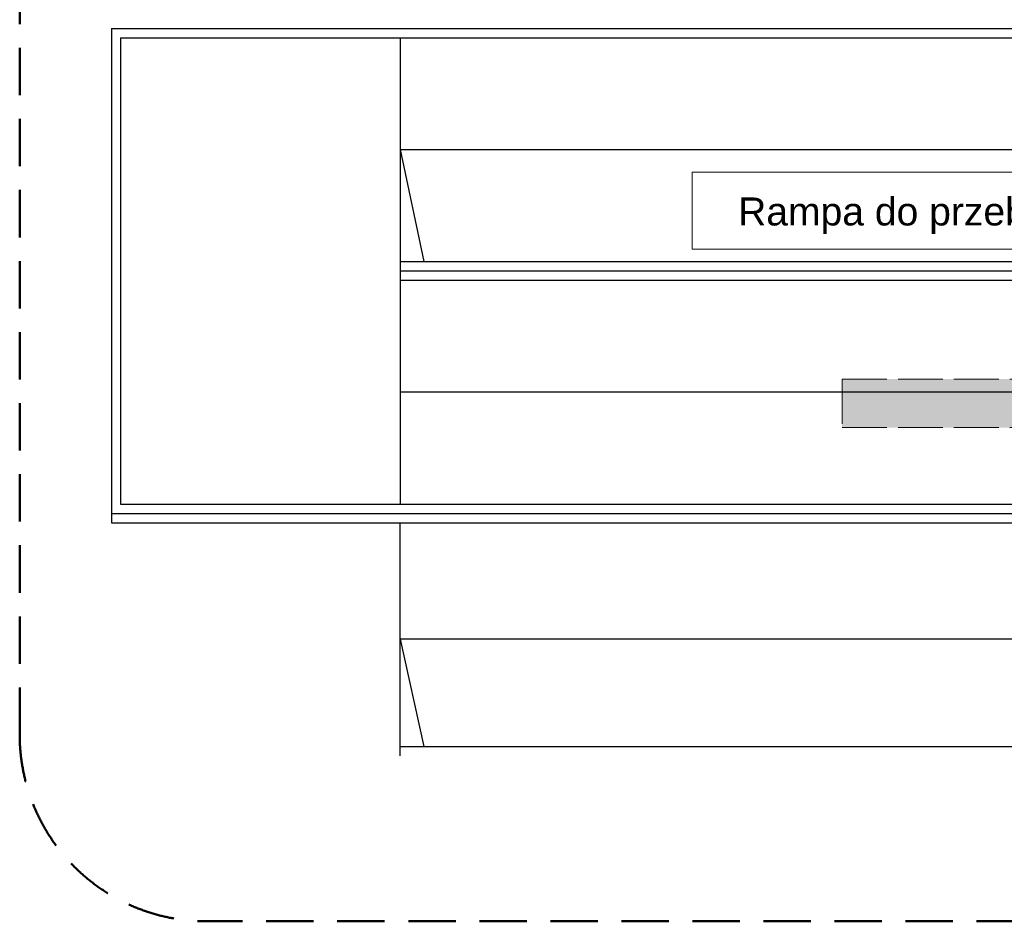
# Model space of a CAD drawing. Header units: millimetres. Extents: x 26866 to 1024070, y -428191 to 408885.
# Tile 93 of 248: x 176793 to 182075, y 382514 to 387348. Entities that reach past the tile are written whole.
import ezdxf

# ---------------------------------------------------------------- set-up
doc = ezdxf.new("R2010")
doc.units = ezdxf.units.MM
doc.header["$LTSCALE"] = 2
doc.linetypes.add('ACAD_ISO02W100', pattern=[15, 12, -3])
doc.linetypes.add('DASHED', pattern=[19.05, 12.7, -6.35])
for name, color, linetype, lineweight in [('0_OPIS', 7, 'Continuous', 13), ('3DPLAN_A_TABELKA POMIESZCZEŃ', 7, 'Continuous', 0), ('A_WYBURZENIA', 6, 'Continuous', 0), ('Opisy', 7, 'Continuous', 13)]:
    doc.layers.add(name, color=color, linetype=linetype, lineweight=lineweight)
doc.layers.add('3DPLAN_A_OPIS', color=8, linetype='Continuous')
doc.layers.add('A_SCHODY', color=6, linetype='Continuous')
doc.styles.add('ARIAL', font='arial.ttf')

# ---------------------------------------------------------------- blocks, each defined once
blk = doc.blocks.new('kondygnacja -1')
at = {"layer": 'A_WYBURZENIA', "transparency": 33554687}
h = blk.add_hatch(dxfattribs=at)
h.set_pattern_fill('DOTS', color=256)
h.set_pattern_definition([(0, (11650.2915, -5309.0212), (0.79375, 1.5875), [0, -1.5875])])
h.paths.add_polyline_path([(27628.55, -26283.84), (27632.54, -26264.84), (27120.49, -26264.84), (27120.49, -26283.84), (27628.55, -26283.84)], is_closed=False)
h.paths.add_polyline_path([(27628.55, -26283.84), (27633.49, -26283.84), (27633.49, -26257.84), (27120.49, -26257.84), (27120.49, -26264.84), (27632.54, -26264.84), (27628.55, -26283.84)], is_closed=False)
h.paths.add_polyline_path([(27783.49, -26283.84), (27783.49, -26257.84), (27633.49, -26257.84), (27633.49, -26283.84), (27783.49, -26283.84)], is_closed=False)
at = {"layer": 'A_SCHODY'}
for p, q in [((26728.49, -26069.84), (26728.49, -26334.84)), ((26728.49, -26069.84), (27783.49, -26069.84)), ((26733.49, -26074.84), (26733.49, -26324.84)), ((26733.49, -26074.84), (27783.49, -26074.84)), ((26883.49, -26074.84), (26883.49, -26324.84)), ((26883.49, -26134.84), (27783.49, -26134.84)), ((26883.49, -26134.84), (26896.08, -26194.84)), ((26883.49, -26194.84), (27783.49, -26194.84)), ((26883.49, -26199.84), (27783.49, -26199.84)), ((26883.49, -26204.84), (27783.49, -26204.84)), ((27633.33, -26264.84), (26883.33, -26264.84)), ((26733.49, -26324.84), (27633.49, -26324.84)), ((26728.49, -26329.84), (27633.49, -26329.84)), ((26728.49, -26334.84), (27633.49, -26334.84)), ((26883.49, -26459.84), (26883.49, -26334.84)), ((26883.49, -26397.34), (26896.08, -26454.84)), ((27633.49, -26397.34), (26883.49, -26397.34)), ((26883.49, -26454.84), (27783.49, -26454.84))]:
    blk.add_line(p, q, dxfattribs=at)
at = {"layer": 'A_WYBURZENIA', "linetype": 'ACAD_ISO02W100', "transparency": 33554687}
for p, q in [((27120.49, -26257.84), (27783.49, -26257.84)), ((27120.49, -26257.84), (27120.49, -26283.84)), ((27120.49, -26257.84), (27120.49, -26283.84)), ((27120.49, -26283.84), (27783.49, -26283.84))]:
    blk.add_line(p, q, dxfattribs=at)
at = {"layer": 'Opisy', "color": 1, "linetype": 'DASHED', "lineweight": 50}
blk.add_lwpolyline([(27941.9, -26548.57), (26779.33, -26548.57, -0.414214), (26679.33, -26448.57), (26679.33, -25356.18, -0.414214), (26779.33, -25256.18), (29162.17, -25256.18, -0.414214), (29262.17, -25356.18), (29262.17, -26124.03, -0.414214), (29162.17, -26224.03), (28141.9, -26224.03, 0.414214), (28041.9, -26324.03), (28041.9, -26448.57, -0.414214)], format="xyb", close=True, dxfattribs=at)
at = {"layer": 'Opisy', "ltscale": 0.5}
blk.add_lwpolyline([(27040, -26188.12), (27291.9, -26188.12), (27291.9, -26146.93), (27040, -26146.93)], close=True, dxfattribs=at)
at = {"layer": '3DPLAN_A_OPIS', "color": 1, "lineweight": 30, "style": 'ARIAL'}
for tag, p in [('PRZESUNIĘCIE_WEJŚCIA', (27655.16, -24535.33)), ('WYŁĄCZONE', (27007.18, -24723.98)), ('Z_OPRACOWANIA', (26996.84, -24746.42)), ('WYŁĄCZONE', (30803.05, -24760.87)), ('Z_OPRACOWANIA', (30792.71, -24783.3)), ('WYŁĄCZONE', (28894.9, -24826.59)), ('Z_OPRACOWANIA', (28884.56, -24849.03)), ('POWIĘKSZENIE_WEJŚCIA', (28313.68, -25144.41)), ('POWIĘKSZENIE_WEJŚCIA', (29600.62, -25191.36)), ('POWIĘKSZENIE_WEJŚCIA', (28011.45, -25235.42)), ('WYŁĄCZONE', (29754.42, -25678.17)), ('Z_OPRACOWANIA', (29744.08, -25700.6)), ('WYJŚCIE_EWAKUACYJNE', (27763.79, -26106.07))]:
    blk.add_attdef(tag, p, '', height=12, dxfattribs=at)
at = {"layer": '3DPLAN_A_OPIS', "color": 0, "lineweight": 30, "style": 'ARIAL'}
for tag, p in [('UGUL_1', (29350.3, -24586.01)), ('UGUL_2', (29622.92, -24586.01)), ('UGUL_3', (29833.15, -24586.01))]:
    blk.add_attdef(tag, p, '', height=12, dxfattribs=at)
at = {"layer": '3DPLAN_A_TABELKA POMIESZCZEŃ', "ltscale": 0.5, "style": 'ARIAL'}
for tag, p in [('KURTYNA', (27861.91, -26064.85)), ('POWIETRZNA', (27861.91, -26084.56))]:
    blk.add_attdef(tag, p, '', height=12, dxfattribs=at)
at = {"layer": 'Opisy', "ltscale": 0.5, "insert": (27064.69, -26160.49), "char_height": 15, "width": 685.9992, "attachment_point": 1, "style": 'ARIAL'}
blk.add_mtext('Rampa do przebudowy', dxfattribs=at)

msp = doc.modelspace()

# ---------------------------------------------------------------- block references
at = {"layer": '0_OPIS', "xscale": 10, "yscale": 10, "zscale": 10}
msp.add_blockref('kondygnacja -1', (-90000, 648000), dxfattribs=at)

doc.saveas('drawing.dxf')
